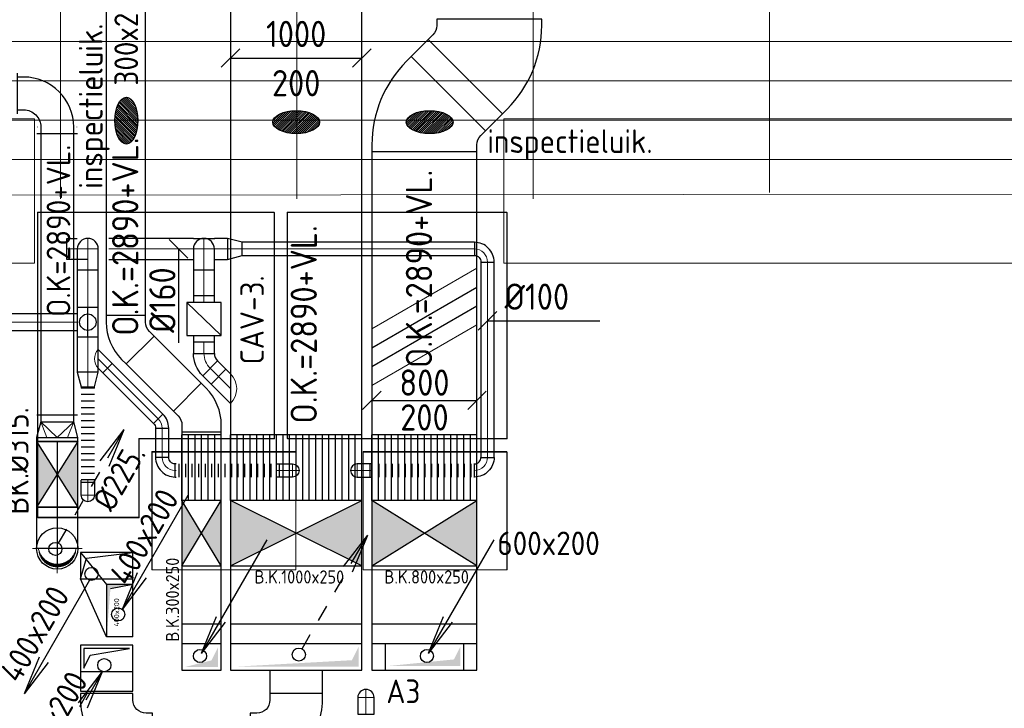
# Model space of a CAD drawing. Header units: millimetres. Extents: x -72425 to 38660, y 7096 to 51783.
# Tile 27 of 54: x -57711 to -50212, y 40208 to 45453. Entities that reach past the tile are written whole.
import ezdxf
from ezdxf.enums import TextEntityAlignment as Align

# ---------------------------------------------------------------- set-up
doc = ezdxf.new("R2010")
doc.units = ezdxf.units.MM
doc.header["$LTSCALE"] = 50
doc.set_wipeout_variables(frame=1)
for name, color, linetype in [('4plfd', 254, 'Continuous'), ('WL570---_RETOUR', 100, 'Continuous'), ('WL570---_TOEVOER', 200, 'Continuous'), ('WM570---_RETOUR', 2, 'Continuous'), ('WM570---_TOEVOER', 2, 'Continuous')]:
    doc.layers.add(name, color=color, linetype=linetype)
for name, color, linetype, lineweight in [('WL570---_BESTAAND-HARTLIJN', 161, 'Continuous', 0), ('WL570---_BESTAAND-MAATVOERING', 161, 'Continuous', 0), ('WL570---_BESTAAND-RETOUR', 140, 'Continuous', 0), ('WL570---_BESTAAND-TOEVOER', 180, 'Continuous', 0)]:
    doc.layers.add(name, color=color, linetype=linetype, lineweight=lineweight)
doc.styles.add('ISO', font='ISO', dxfattribs={"height": 162})
doc.styles.add('MAATVOERING', font='ISO')

# ---------------------------------------------------------------- blocks, each defined once
blk = doc.blocks.new('A$C33D74301')
at = {"color": 8, "linetype": 'Continuous', "lineweight": 13}
for p, q in [((-54000, 6450), (-54000, -75)), ((-52200, 6450), (-52200, -75)), ((-50400, 6450), (-50400, -75)), ((-48600, 6450), (-48600, -25)), ((-68325, 1125), (0, 1125)), ((-68325, 825), (0, 825)), ((-68325, 525), (0, 525)), ((-68325, 225), (-32550.2, 225)), ((-32550, -24.8), (-68324.7, -62.2)), ((-54174.8, -175), (-52373.8, -175)), ((-54174.8, -2500), (-54174.8, -175)), ((-54174.8, -2500), (-54174.8, -175)), ((-54174.8, -175), (-52373.8, -175)), ((-52373.8, -175), (-52373.8, -1900)), ((-52373.8, -175), (-52373.8, -1900)), ((-52273.8, -1900), (-52273.8, -175)), ((-52273.8, -175), (-50599.8, -175)), ((-52273.8, -1900), (-52273.8, -175)), ((-52273.8, -175), (-50599.8, -175)), ((-50599.8, -175), (-50599.8, -1900)), ((-50599.8, -175), (-50599.8, -1900)), ((-52373.8, -1900), (-53403.8, -1900)), ((-53403.8, -1900), (-53403.8, -2500)), ((-52373.8, -1900), (-53403.8, -1900)), ((-53403.8, -1900), (-53403.8, -2500)), ((-50599.8, -1900), (-52273.8, -1900)), ((-50599.8, -1900), (-52273.8, -1900)), ((-53303.8, -2900), (-53303.8, -2000)), ((-53303.8, -2000), (-52207.9, -2000)), ((-53303.8, -2000), (-53303.8, -2900)), ((-52207.9, -2000), (-53303.8, -2000)), ((-52207.9, -2000), (-52207.9, -2900)), ((-52207.9, -2900), (-52207.9, -2000)), ((-51695.7, -2900), (-51695.7, -2000)), ((-51695.7, -2000), (-50599.8, -2000)), ((-51695.7, -2000), (-51695.7, -2900)), ((-50599.8, -2000), (-51695.7, -2000)), ((-50599.8, -2900), (-50599.8, -2000)), ((-50599.8, -2900), (-50599.8, -2000)), ((-53403.8, -2500), (-54174.8, -2500)), ((-53403.8, -2500), (-54174.8, -2500)), ((-52207.9, -2900), (-53303.8, -2900)), ((-53303.8, -2900), (-52207.9, -2900)), ((-50599.8, -2900), (-51695.7, -2900)), ((-51695.7, -2900), (-50599.8, -2900))]:
    blk.add_line(p, q, dxfattribs=at)
at = {"layer": '4plfd', "linetype": 'Continuous', "lineweight": 13, "flags": 128}
for points in [[(-54171.9, -178), (-52370.9, -178), (-52370.9, -1903), (-53400.9, -1903), (-53400.9, -2503), (-54171.9, -2503)], [(-54171.9, -178), (-52370.9, -178), (-52370.9, -1903), (-53400.9, -1903), (-53400.9, -2503), (-54171.9, -2503)], [(-52270.9, -178), (-52270.9, -1903), (-50596.9, -1903), (-50596.9, -178)]]:
    blk.add_lwpolyline(points, close=True, dxfattribs=at)
at = {"layer": '4plfd', "linetype": 'Continuous', "lineweight": 13}
for points in [[(-53300.9, -2003), (-52207.9, -2003), (-52207.9, -2900), (-53300.9, -2900)], [(-51695.7, -2003), (-50596.9, -2003), (-50596.9, -2900), (-51695.7, -2900)]]:
    blk.add_lwpolyline(points, close=True, dxfattribs=at)
at = {"color": 8, "linetype": 'Continuous', "lineweight": 5}
blk.add_wipeout([(-51149.8, -15311.7), (-51096.2, -15452.6), (-51040.1, -15592.5), (-50981.6, -15731.3), (-50920.6, -15869.1), (-50857.1, -16005.8), (-50791.2, -16141.3), (-50723, -16275.6), (-50652.3, -16408.7), (-50579.3, -16540.6), (-50504, -16671.1), (-50426.4, -16800.2), (-50346.5, -16928), (-50264.3, -17054.3), (-50179.9, -17179.1), (-50093.3, -17302.5), (-50004.5, -17424.2), (-49913.6, -17544.4), (-49820.5, -17662.9), (-49725.4, -17779.8), (-49628.2, -17894.9), (-49528.9, -18008.3), (-49427.7, -18119.9), (-49324.5, -18229.7), (-49219.4, -18337.7), (-49112.3, -18443.8), (-49003.4, -18547.9), (-48892.7, -18650.1), (-48780.2, -18750.3), (-48665.9, -18848.5), (-48549.9, -18944.7), (-48432.1, -19038.8), (-48312.8, -19130.7), (-48191.8, -19220.6), (-48069.2, -19308.3), (-47945.1, -19393.7), (-47819.5, -19477), (-47692.5, -19558), (-47564, -19636.8), (-47434.2, -19713.2), (-47303, -19787.4), (-47170.5, -19859.2), (-47036.7, -19928.6), (-46901.8, -19995.7), (-46765.7, -20060.3), (-46628.4, -20122.5), (-46490.1, -20182.3), (-46350.7, -20239.6), (-46210.4, -20294.4), (-46069, -20346.7), (-45926.8, -20396.5), (-45783.7, -20443.7), (-45639.8, -20488.4), (-45495.1, -20530.6), (-45349.7, -20570.1), (-45203.6, -20607.1), (-45056.9, -20641.5), (-44909.6, -20673.2), (-44761.8, -20702.4), (-44613.4, -20728.9), (-44464.7, -20752.8), (-44315.5, -20774), (-44165.9, -20792.6), (-44016.1, -20808.5), (-43866, -20821.7), (-43751.9, -20829.9), (-43637.7, -20836.6), (-43523.4, -20841.8), (-43409.1, -20845.4), (-43294.7, -20847.4), (-43180.4, -20847.9), (-43066, -20846.9), (-42951.6, -20844.3), (-42837.3, -20840.2), (-42723.1, -20834.5), (-42608.9, -20827.3), (-42494.9, -20818.6), (-42381, -20808.3), (-42267.2, -20796.5), (-42153.6, -20783.1), (-42040.2, -20768.2), (-41927, -20751.8), (-41814, -20733.8), (-41701.3, -20714.4), (-41588.9, -20693.4), (-41476.7, -20670.9), (-41364.9, -20646.8), (-41253.4, -20621.3), (-41142.3, -20594.3), (-41031.5, -20565.7), (-40921.1, -20535.7), (-40811.2, -20504.2), (-40701.6, -20471.2), (-40592.6, -20436.7), (-40484, -20400.8), (-40375.9, -20363.4), (-40268.3, -20324.5), (-40161.3, -20284.2), (-40054.8, -20242.5), (-39948.9, -20199.3), (-39843.6, -20154.7), (-39738.8, -20108.6), (-39634.8, -20061.2), (-39531.3, -20012.4), (-39428.6, -19962.1), (-39326.5, -19910.5), (-39225.1, -19857.5), (-39124.5, -19803.2), (-39024.6, -19747.5), (-38925.5, -19690.4), (-38827.1, -19632), (-38729.5, -19572.3), (-38632.8, -19511.3), (-38536.9, -19449), (-38441.8, -19385.4), (-38347.6, -19320.5), (-38254.3, -19254.3), (-38161.9, -19186.9), (-38070.4, -19118.2), (-37979.9, -19048.4), (-37890.3, -18977.3), (-37801.6, -18905), (-37714, -18831.5), (-37627.3, -18756.8), (-37541.7, -18681), (-37457.1, -18604), (-37373.5, -18525.9), (-37291, -18446.6), (-37209.6, -18366.3), (-36993.2, -18141.7), (-36785.1, -17909.3), (-36585.8, -17669.4), (-36395.4, -17422.3), (-36214.2, -17168.4), (-36042.5, -16908), (-35880.5, -16641.4), (-35728.4, -16369.1), (-35586.4, -16091.3), (-35454.8, -15808.6), (-35333.7, -15521.1), (-35223.2, -15229.4), (-35123.5, -14933.8), (-35034.8, -14634.8), (-34957.2, -14332.7), (-34890.7, -14027.9), (-34835.5, -13720.9), (-34791.6, -13412.1), (-34759.1, -13101.9), (-34738, -12790.7), (-34728.5, -12478.9), (-34730.4, -12167), (-34743.8, -11855.3), (-34768.6, -11544.4), (-34804.9, -11234.6), (-34852.5, -10926.3), (-34911.5, -10620), (-34981.7, -10316.1), (-35063, -10015), (-35155.4, -9717), (-35258.7, -9422.7), (-35372.7, -9132.4), (-35497.3, -8846.4), (-35632.4, -8565.3), (-35777.8, -8289.3), (-35933.2, -8018.8), (-36098.4, -7754.2), (-36273.3, -7495.9), (-36457.5, -7244.3), (-36650.9, -6999.5), (-36853.2, -6762.1), (-37064.1, -6532.2), (-37283.3, -6310.3), (-37510.5, -6096.6), (-37745.4, -5891.4), (-37987.8, -5695), (-38237.1, -5507.6), (-38493.3, -5329.6), (-38755.7, -5161.1), (-39024.3, -5002.3), (-39298.4, -4853.6), (-39577.9, -4715), (-39862.3, -4586.9), (-40151.2, -4469.2), (-40444.2, -4362.3), (-40741, -4266.3), (-41041.1, -4181.2), (-41344.1, -4107.3), (-41649.7, -4044.5), (-41957.3, -3993.1), (-42266.7, -3953), (-42577.3, -3924.3), (-42888.7, -3907), (-43200.6, -3901.3), (-43361.7, -3902.8), (-43522.7, -3907.4), (-43683.6, -3915.1), (-43844.4, -3925.8), (-44004.9, -3939.6), (-44165.1, -3956.5), (-44325, -3976.3), (-44484.5, -3999.2), (-44643.5, -4025.2), (-44801.9, -4054.1), (-44959.8, -4086.1), (-45117.1, -4121), (-45273.7, -4159), (-45429.5, -4199.9), (-45584.5, -4243.7), (-45738.7, -4290.5), (-45891.9, -4340.3), (-46044.2, -4392.9), (-46195.4, -4448.4), (-46345.6, -4506.8), (-46494.6, -4568), (-46642.4, -4632), (-46789, -4698.8), (-46934.3, -4768.4), (-47078.3, -4840.8), (-47220.8, -4915.9), (-47361.9, -4993.6), (-47501.5, -5074.1), (-47639.5, -5157.1), (-47775.9, -5242.8), (-47910.7, -5331.1), (-48043.8, -5421.9), (-48175.1, -5515.2), (-48304.6, -5611), (-48432.3, -5709.3), (-48558.1, -5809.9), (-48682, -5912.9), (-48803.8, -6018.3), (-48923.7, -6125.9), (-49041.5, -6235.9), (-49157.2, -6348), (-49270.7, -6462.3), (-49382, -6578.7), (-49491.1, -6697.3), (-49597.9, -6817.9), (-49702.4, -6940.5), (-49804.6, -7065), (-49904.4, -7191.5), (-50001.8, -7319.9), (-50096.7, -7450.1), (-50189.1, -7582), (-50278.9, -7715.7), (-50366.3, -7851.1), (-50451, -7988.1), (-50533.1, -8126.7), (-50612.6, -8266.9), (-50689.4, -8408.5), (-50763.5, -8551.5), (-50834.9, -8696), (-50903.5, -8841.7), (-50969.3, -8988.8), (-51032.3, -9137.1), (-51092.5, -9286.5), (-51149.8, -9437.1)], dxfattribs=at)
at = {"color": 8, "linetype": 'Continuous', "lineweight": 5, "flags": 128}
blk.add_lwpolyline([(-51149.8, -15311.7, 0.292157), (-43866, -20821.7, 0.219499), (-37209.6, -18366.3, 0.66815), (-43200.6, -3901.3, 0.313808), (-51149.8, -9437.1, 0.313808)], format="xyb", dxfattribs=at)
at = {"color": 8, "linetype": 'Continuous', "lineweight": 13}
blk.add_arc((-43200.2, -12374.9), 8480, 229.53957, 130.89337, dxfattribs=at)
blk = doc.blocks.new('KARH')
for p, q in [((1, 0.5), (0, 0.5)), ((0, -0.5), (1, -0.5))]:
    blk.add_line(p, q)
at = {"invisible_edges": 15}
blk.add_3dface([(0, 0.5), (0, -0.5), (1, -0.5), (1, 0.5)], dxfattribs=at)
blk = doc.blocks.new('VBO10002000005090-0')
at = {"layer": 'WL570---_RETOUR'}
blk.add_line((-500, 150), (500, 150), dxfattribs=at)
blk.add_lwpolyline([(-500, 0), (500, 0), (500, 350), (-500, 350)], close=True, dxfattribs=at)
for points in [[(-475, 175), (-425, 275), (-475, 325)], [(-425, 275), (475, 325), (-475, 325)]]:
    blk.add_solid(points, dxfattribs=at)
blk = doc.blocks.new('VBO30020000050901-100S')
blk.add_line((-150, 150), (150, 150))
blk.add_lwpolyline([(-150, 0), (150, 0), (150, 350), (-150, 350)], close=True)
at = {"layer": 'WL570---_TOEVOER'}
for points in [[(-125, 175), (-75, 275), (-125, 325)], [(-75, 275), (125, 325), (-125, 325)]]:
    blk.add_solid(points, dxfattribs=at)
blk = doc.blocks.new('MVLINE')
blk.add_line((35.4, -35.4), (-35.4, 35.4))
blk = doc.blocks.new('VBK100025000050000')
at = {"layer": 'WL570---_RETOUR'}
for p, q in [((0, -500), (500, 500)), ((0, 500), (500, -500))]:
    blk.add_line(p, q, dxfattribs=at)
blk.add_lwpolyline([(0, -500), (500, -500), (500, 500), (0, 500)], close=True, dxfattribs=at)
for points in [[(0, 500), (500, 500), (250, 0)], [(0, -500), (500, -500), (250, 0)]]:
    blk.add_solid(points, dxfattribs=at)
blk = doc.blocks.new('VV310002501000200-0')
at = {"layer": 'WL570---_RETOUR'}
for p, q in [((0, 500), (500, 500)), ((0, -500), (0, 500)), ((0, 450), (500, 450)), ((500, -500), (500, 500)), ((0, 400), (500, 400)), ((0, 350), (500, 350)), ((0, 300), (500, 300)), ((0, 250), (500, 250)), ((0, 200), (500, 200)), ((0, 150), (500, 150)), ((0, 100), (500, 100)), ((0, 50), (500, 50)), ((0, 0), (500, 0)), ((0, -50), (500, -50)), ((0, -100), (500, -100)), ((0, -150), (500, -150)), ((0, -200), (500, -200)), ((0, -250), (500, -250)), ((0, -300), (500, -300)), ((0, -350), (500, -350)), ((0, -400), (500, -400)), ((0, -450), (500, -450)), ((0, -500), (500, -500))]:
    blk.add_line(p, q, dxfattribs=at)
blk = doc.blocks.new('VBK80025000050000')
at = {"layer": 'WL570---_TOEVOER'}
for p, q in [((0, -400), (500, 400)), ((0, 400), (500, -400))]:
    blk.add_line(p, q, dxfattribs=at)
blk.add_lwpolyline([(0, -400), (500, -400), (500, 400), (0, 400)], close=True, dxfattribs=at)
for points in [[(0, 400), (500, 400), (250, 0)], [(0, -400), (500, -400), (250, 0)]]:
    blk.add_solid(points, dxfattribs=at)
blk = doc.blocks.new('010')
at = {"layer": 'WL570---_RETOUR'}
for p, q in [((3.417, 6.704), (5.25, 9.093)), ((4, 6.928), (5.25, 9.093)), ((4.098, 6.311), (5.25, 9.093)), ((2.75, 4.763), (3.375, 5.846)), ((1.5, 2.598), (2.125, 3.681)), ((0.25, 0.433), (0.875, 1.516))]:
    blk.add_line(p, q, dxfattribs=at)
blk.add_circle((0, 0), 0.5, dxfattribs=at)
blk = doc.blocks.new('VV380025080020005000GO')
at = {"layer": 'WL570---_TOEVOER'}
for p, q in [((0, 400), (500, 400)), ((0, -400), (0, 400)), ((500, -400), (500, 400)), ((0, 350), (500, 350)), ((0, 300), (500, 300)), ((0, 250), (500, 250)), ((0, 200), (500, 200)), ((0, 150), (500, 150)), ((0, 100), (500, 100)), ((0, 50), (500, 50)), ((0, 0), (500, 0)), ((0, -50), (500, -50)), ((0, -100), (500, -100)), ((0, -150), (500, -150)), ((0, -200), (500, -200)), ((0, -250), (500, -250)), ((0, -300), (500, -300)), ((0, -350), (500, -350)), ((0, -400), (500, -400))]:
    blk.add_line(p, q, dxfattribs=at)
blk = doc.blocks.new('VBK30020000050000')
at = {"layer": 'WL570---_TOEVOER'}
for p, q in [((0, -150), (500, 150)), ((0, 150), (500, -150))]:
    blk.add_line(p, q, dxfattribs=at)
blk.add_lwpolyline([(0, -150), (500, -150), (500, 150), (0, 150)], close=True, dxfattribs=at)
for points in [[(0, 150), (500, 150), (250, 0)], [(0, -150), (500, -150), (250, 0)]]:
    blk.add_solid(points, dxfattribs=at)
blk = doc.blocks.new('VV330025030020005000GO')
at = {"layer": 'WL570---_TOEVOER'}
for p, q in [((0, 150), (500, 150)), ((0, -150), (0, 150)), ((500, -150), (500, 150)), ((0, 100), (500, 100)), ((0, 50), (500, 50)), ((0, 0), (500, 0)), ((0, -50), (500, -50)), ((0, -100), (500, -100)), ((0, -150), (500, -150))]:
    blk.add_line(p, q, dxfattribs=at)
blk = doc.blocks.new('VBO30020000050451-100')
blk.add_lwpolyline([(-150, -153.6), (150, -153.6), (150, -103.6, 0.198912), (32.8, 179.3), (-2.5, 214.6), (-214.6, 2.5), (-179.3, -32.8, -0.198912), (-150, -103.6)], format="xyb", close=True)
blk = doc.blocks.new('OBO10000090ZE')
blk.add_lwpolyline([(-50, 0), (50, 0), (50, 100, 1), (-50, 100)], format="xyb", close=True)
at = {"layer": 'WL570---_BESTAAND-HARTLIJN'}
for points in [[(0, 0), (0, 150)], [(-50, 100), (50, 100)]]:
    blk.add_lwpolyline(points, dxfattribs=at)
blk = doc.blocks.new('KARO')
for p, q in [((1, 0.5), (0, 0.5)), ((0, -0.5), (1, -0.5))]:
    blk.add_line(p, q)
at = {"invisible_edges": 15}
blk.add_3dface([(0, 0.5), (0, -0.5), (1, -0.5), (1, 0.5)], dxfattribs=at)
at = {"layer": 'WL570---_BESTAAND-HARTLIJN'}
blk.add_line((0, 0), (1, 0), dxfattribs=at)
blk = doc.blocks.new('OBO10000090R')
blk.add_lwpolyline([(150, -100, 0.414214), (0, 50), (0, -50, -0.414214), (50, -100)], format="xyb", close=True)
at = {"invisible_edges": 15}
for points in [[(8.7, -50.8), (26, 47.7), (0, 50), (0, -50)], [(17.1, -53), (51.3, 41), (26, 47.7), (8.7, -50.8)], [(25, -56.7), (75, 29.9), (51.3, 41), (17.1, -53)], [(32.1, -61.7), (96.4, 14.9), (75, 29.9), (25, -56.7)], [(38.3, -67.9), (114.9, -3.6), (96.4, 14.9), (32.1, -61.7)], [(43.3, -75), (129.9, -25), (114.9, -3.6), (38.3, -67.9)], [(47, -82.9), (141, -48.7), (129.9, -25), (43.3, -75)], [(49.2, -91.3), (147.7, -74), (141, -48.7), (47, -82.9)], [(50, -100), (150, -100), (147.7, -74), (49.2, -91.3)]]:
    blk.add_3dface(points, dxfattribs=at)
at = {"layer": 'WL570---_BESTAAND-HARTLIJN'}
blk.add_arc((0, -100), 100, 0, 90, dxfattribs=at)
blk = doc.blocks.new('FLLINE100')
blk.add_line((0, -50), (0, 50))
blk = doc.blocks.new('OEX1000077100')
at = {"rotation": 179.9999999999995}
for p in [(50, 0), (100, 0), (150, 0), (200, 0), (250, 0), (300, 0), (350, 0), (400, 0), (450, 0), (500, 0), (550, 0), (600, 0), (650, 0), (700, 0), (750, 0)]:
    blk.add_blockref('FLLINE100', p, dxfattribs=at)
blk = doc.blocks.new('OZA4500160045L')
blk.add_lwpolyline([(-113.1, 0), (-148.5, 35.4), (-35.4, 148.5), (113.1, 0)])
at = {"layer": 'WL570---_BESTAAND-HARTLIJN'}
blk.add_line((0, 0), (-91.9, 91.9), dxfattribs=at)
at = {"layer": 'WL570---_BESTAAND-RETOUR'}
blk.add_arc((0, 113.1), 160, 225, 315, dxfattribs=at)
blk = doc.blocks.new('OBO16000045H')
blk.add_lwpolyline([(80, -66.3, 0.198912), (9.7, 103.4), (-103.4, -9.7, -0.198912), (-80, -66.3)], format="xyb", close=True)
at = {"invisible_edges": 15}
for points in [[(-98.7, -14.9), (23.9, 88), (9.7, 103.4), (-103.4, -9.7)], [(-94.5, -20.4), (36.6, 71.4), (23.9, 88), (-98.7, -14.9)], [(-90.7, -26.3), (47.8, 53.7), (36.6, 71.4), (-94.5, -20.4)], [(-87.5, -32.5), (57.5, 35.2), (47.8, 53.7), (-90.7, -26.3)], [(-84.8, -38.9), (65.5, 15.8), (57.5, 35.2), (-87.5, -32.5)], [(-82.7, -45.6), (71.8, -4.2), (65.5, 15.8), (-84.8, -38.9)], [(-81.2, -52.4), (76.4, -24.6), (71.8, -4.2), (-82.7, -45.6)], [(-80.3, -59.3), (79.1, -45.4), (76.4, -24.6), (-81.2, -52.4)], [(-80, -66.3), (80, -66.3), (79.1, -45.4), (-80.3, -59.3)]]:
    blk.add_3dface(points, dxfattribs=at)
at = {"layer": 'WL570---_BESTAAND-HARTLIJN'}
blk.add_arc((-160, -66.3), 160, 0, 45, dxfattribs=at)
blk = doc.blocks.new('VBX1601600016025000')
for points in [[(50, 80), (0, 80), (0, -80), (50, -80)], [(300, -80), (350, -80), (350, 80), (300, 80)]]:
    blk.add_lwpolyline(points)
blk.add_lwpolyline([(50, -130), (300, -130), (300, 130), (50, 130)], close=True)
at = {"layer": 'WL570---_BESTAAND-HARTLIJN'}
blk.add_line((300, 0), (350, 0), dxfattribs=at)
at = {"layer": 'WL570---_BESTAAND-TOEVOER'}
blk.add_line((50, -130), (300, 130), dxfattribs=at)
blk = doc.blocks.new('OSV16010001110G')
blk.add_lwpolyline([(0, -80), (112, -50), (112, 50), (0, 80)], close=True)
at = {"layer": 'WL570---_BESTAAND-HARTLIJN'}
blk.add_line((0, 0), (112, 0), dxfattribs=at)
blk = doc.blocks.new('OBO10000090H')
blk.add_lwpolyline([(50, -100, 0.414214), (-100, 50), (-100, -50, -0.414214), (-50, -100)], format="xyb", close=True)
at = {"invisible_edges": 15}
for points in [[(-91.3, -50.8), (-74, 47.7), (-100, 50), (-100, -50)], [(-82.9, -53), (-48.7, 41), (-74, 47.7), (-91.3, -50.8)], [(-75, -56.7), (-25, 29.9), (-48.7, 41), (-82.9, -53)], [(-67.9, -61.7), (-3.6, 14.9), (-25, 29.9), (-75, -56.7)], [(-61.7, -67.9), (14.9, -3.6), (-3.6, 14.9), (-67.9, -61.7)], [(-56.7, -75), (29.9, -25), (14.9, -3.6), (-61.7, -67.9)], [(-53, -82.9), (41, -48.7), (29.9, -25), (-56.7, -75)], [(-50.8, -91.3), (47.7, -74), (41, -48.7), (-53, -82.9)], [(-50, -100), (50, -100), (47.7, -74), (-50.8, -91.3)]]:
    blk.add_3dface(points, dxfattribs=at)
at = {"layer": 'WL570---_BESTAAND-HARTLIJN'}
blk.add_arc((-100, -100), 100, 0, 90, dxfattribs=at)
blk = doc.blocks.new('OBO16000090ZE')
blk.add_lwpolyline([(-80, 0), (80, 0), (80, 160, 1), (-80, 160)], format="xyb", close=True)
at = {"layer": 'WL570---_BESTAAND-HARTLIJN'}
for points in [[(0, 0), (0, 240)], [(-80, 160), (80, 160)]]:
    blk.add_lwpolyline(points, dxfattribs=at)
blk = doc.blocks.new('OZA1600100045R')
blk.add_lwpolyline([(70.7, 0), (106.1, 35.4), (35.4, 106.1), (-70.7, 0)])
at = {"layer": 'WL570---_BESTAAND-HARTLIJN'}
blk.add_line((0, 0), (70.7, 70.7), dxfattribs=at)
at = {"layer": 'WL570---_BESTAAND-RETOUR'}
blk.add_arc((0, 70.7), 100, 225, 315, dxfattribs=at)
blk = doc.blocks.new('OBO10000045H')
blk.add_lwpolyline([(50, -41.4, 0.198912), (6.1, 64.6), (-64.6, -6.1, -0.198912), (-50, -41.4)], format="xyb", close=True)
at = {"invisible_edges": 15}
for points in [[(-61.7, -9.3), (14.9, 55), (6.1, 64.6), (-64.6, -6.1)], [(-59, -12.7), (22.9, 44.6), (14.9, 55), (-61.7, -9.3)], [(-56.7, -16.4), (29.9, 33.6), (22.9, 44.6), (-59, -12.7)], [(-54.7, -20.3), (35.9, 22), (29.9, 33.6), (-56.7, -16.4)], [(-53, -24.3), (41, 9.9), (35.9, 22), (-54.7, -20.3)], [(-51.7, -28.5), (44.9, -2.6), (41, 9.9), (-53, -24.3)], [(-50.8, -32.7), (47.7, -15.4), (44.9, -2.6), (-51.7, -28.5)], [(-50.2, -37.1), (49.4, -28.3), (47.7, -15.4), (-50.8, -32.7)], [(-50, -41.4), (50, -41.4), (49.4, -28.3), (-50.2, -37.1)]]:
    blk.add_3dface(points, dxfattribs=at)
at = {"layer": 'WL570---_BESTAAND-HARTLIJN'}
blk.add_arc((-100, -41.4), 100, 0, 45, dxfattribs=at)
blk = doc.blocks.new('OBO16000090ZE_0')
blk.add_lwpolyline([(0, -80), (-160, -80), (-160, 80), (-80, 80)])
at = {"layer": 'WL570---_BESTAAND-HARTLIJN'}
blk.add_line((0, 0), (-160, 0), dxfattribs=at)
blk = doc.blocks.new('OTS16016012500Z')
blk.add_lwpolyline([(-112.5, -80), (112.5, -80), (112.5, 80), (-112.5, 80)], close=True)
at = {"layer": 'WL570---_RETOUR'}
blk.add_line((-112.5, 0), (112.5, 0), dxfattribs=at)
blk.add_circle((0, 0), 62.5, dxfattribs=at)
blk = doc.blocks.new('VBO80020000050451-100')
blk.add_lwpolyline([(-400, -257.1), (400, -257.1), (400, -207.1, 0.198912), (136.4, 429.3), (101, 464.6), (-464.6, -101), (-429.3, -136.4, -0.198912), (-400, -207.1)], format="xyb", close=True)
blk = doc.blocks.new('OBO12500090Z')
blk.add_lwpolyline([(-62.5, 0), (62.5, 0), (62.5, 125, 1), (-62.5, 125)], format="xyb", close=True)
at = {"layer": 'WL570---_BESTAAND-HARTLIJN'}
for points in [[(0, 0), (0, 187.5)], [(-62.5, 125), (62.5, 125)]]:
    blk.add_lwpolyline(points, dxfattribs=at)
blk = doc.blocks.new('VBO40020000050901-100')
blk.add_lwpolyline([(-200, -350), (200, -350), (200, -300, 0.414214), (-300, 200), (-350, 200), (-350, -200), (-300, -200, -0.414214), (-200, -300)], format="xyb", close=True)
blk = doc.blocks.new('VBO40020000050901-100Z')
at = {"layer": 'WL570---_RETOUR'}
for p, q in [((175, 325), (-175, 325)), ((-175, 325), (-175, 175)), ((-125, 275), (175, 325)), ((-175, 175), (-125, 275)), ((-200, 150), (200, 150))]:
    blk.add_line(p, q, dxfattribs=at)
blk.add_lwpolyline([(-200, 0), (200, 0), (200, 350), (-200, 350)], close=True, dxfattribs=at)
blk = doc.blocks.new('OBK3150050000')
at = {"layer": 'WL570---_RETOUR'}
for p, q in [((0, -157.5), (500, 157.5)), ((0, 157.5), (500, -157.5)), ((0, 0), (500, 0))]:
    blk.add_line(p, q, dxfattribs=at)
blk.add_lwpolyline([(0, -157.5), (500, -157.5), (500, 157.5), (0, 157.5)], close=True, dxfattribs=at)
blk.add_lwpolyline([(0, -157.5), (500, -157.5), (500, 157.5), (0, 157.5)], close=True, dxfattribs=at)
for points in [[(0, 157.5), (500, 157.5), (250, 0)], [(0, -157.5), (500, -157.5), (250, 0)]]:
    blk.add_solid(points, dxfattribs=at)
blk = doc.blocks.new('VRO2502500031520000-0')
for p, q in [((0, 155), (0, -155)), ((170, -157.5), (170, 157.5)), ((50, -125), (50, 125))]:
    blk.add_line(p, q)
blk.add_lwpolyline([(0, 125), (0, -125), (50, -125), (170, -157.5), (200, -157.5), (200, 157.5), (170, 157.5), (50, 125)], close=True)
at = {"layer": 'WL570---_BESTAAND-RETOUR'}
for p, q in [((50, 125), (170, 78.75)), ((50, -125), (170, -78.75))]:
    blk.add_line(p, q, dxfattribs=at)
blk.add_lwpolyline([(50, -125), (170, 0), (50, 125)], dxfattribs=at)
blk = doc.blocks.new('*X4')
for p, q in [((-0.38, 0.175), (-0.38, 0.245)), ((-0.37, 0.189), (-0.37, 0.26)), ((-0.36, 0.203), (-0.36, 0.273)), ((-0.35, 0.215), (-0.35, 0.286)), ((-0.34, 0.226), (-0.34, 0.298)), ((-0.33, 0.237), (-0.33, 0.309)), ((-0.32, 0.247), (-0.32, 0.319)), ((-0.31, 0.256), (-0.31, 0.329)), ((-0.3, 0.265), (-0.3, 0.338)), ((-0.29, 0.273), (-0.29, 0.347)), ((-0.28, 0.281), (-0.28, 0.355)), ((-0.27, 0.289), (-0.27, 0.363)), ((-0.26, 0.296), (-0.26, 0.37)), ((-0.25, 0.302), (-0.25, 0.377)), ((-0.24, 0.309), (-0.24, 0.383)), ((-0.23, 0.315), (-0.23, 0.389)), ((-0.22, 0.32), (-0.22, 0.395)), ((-0.21, 0.326), (-0.21, 0.4)), ((-0.2, 0.331), (-0.2, 0.405)), ((-0.19, 0.335), (-0.19, 0.41)), ((-0.18, 0.34), (-0.18, 0.415)), ((-0.17, 0.344), (-0.17, 0.419)), ((-0.16, 0.348), (-0.16, 0.423)), ((-0.15, 0.351), (-0.15, 0.426)), ((-0.14, 0.355), (-0.14, 0.43)), ((-0.13, 0.358), (-0.13, 0.433)), ((-0.12, 0.36), (-0.12, 0.436)), ((-0.11, 0.363), (-0.11, 0.439)), ((-0.1, 0.365), (-0.1, 0.441)), ((-0.09, 0.367), (-0.09, 0.443)), ((-0.08, 0.369), (-0.08, 0.445)), ((-0.07, 0.371), (-0.07, 0.447)), ((-0.06, 0.372), (-0.06, 0.448)), ((-0.05, 0.374), (-0.05, 0.449)), ((-0.04, 0.375), (-0.04, 0.45)), ((-0.03, 0.375), (-0.03, 0.451)), ((-0.02, 0.376), (-0.02, 0.452)), ((-0.01, 0.376), (-0.01, 0.452)), ((0, 0.376), (0, 0.452)), ((0.01, 0.376), (0.01, 0.452)), ((0.02, 0.376), (0.02, 0.452)), ((0.03, 0.375), (0.03, 0.451)), ((0.04, 0.375), (0.04, 0.45)), ((0.05, 0.374), (0.05, 0.449)), ((0.06, 0.372), (0.06, 0.448)), ((0.07, 0.371), (0.07, 0.447)), ((0.08, 0.369), (0.08, 0.445)), ((0.09, 0.367), (0.09, 0.443)), ((0.1, 0.365), (0.1, 0.441)), ((0.11, 0.363), (0.11, 0.439)), ((0.12, 0.36), (0.12, 0.436)), ((0.13, 0.358), (0.13, 0.433)), ((0.14, 0.355), (0.14, 0.43)), ((0.15, 0.351), (0.15, 0.426)), ((0.16, 0.348), (0.16, 0.423)), ((0.17, 0.344), (0.17, 0.419)), ((0.18, 0.34), (0.18, 0.415)), ((0.19, 0.335), (0.19, 0.41)), ((0.2, 0.331), (0.2, 0.405)), ((0.21, 0.326), (0.21, 0.4)), ((0.22, 0.32), (0.22, 0.395)), ((0.23, 0.315), (0.23, 0.389)), ((0.24, 0.309), (0.24, 0.383)), ((0.25, 0.302), (0.25, 0.377)), ((0.26, 0.296), (0.26, 0.37)), ((0.27, 0.289), (0.27, 0.363)), ((0.28, 0.281), (0.28, 0.355)), ((0.29, 0.273), (0.29, 0.347)), ((0.3, 0.265), (0.3, 0.338)), ((0.31, 0.256), (0.31, 0.329)), ((0.32, 0.247), (0.32, 0.319)), ((0.33, 0.237), (0.33, 0.309)), ((0.34, 0.226), (0.34, 0.298)), ((0.35, 0.215), (0.35, 0.286)), ((0.36, 0.203), (0.36, 0.273)), ((0.37, 0.189), (0.37, 0.26)), ((0.38, 0.175), (0.38, 0.245)), ((-0.45, 0.011), (-0.45, 0.044)), ((-0.44, 0.05), (-0.44, 0.104)), ((-0.43, 0.079), (-0.43, 0.14)), ((-0.42, 0.104), (-0.42, 0.167)), ((-0.41, 0.125), (-0.41, 0.191)), ((-0.4, 0.143), (-0.4, 0.211)), ((-0.39, 0.16), (-0.39, 0.229)), ((0.39, 0.16), (0.39, 0.229)), ((0.4, 0.143), (0.4, 0.211)), ((0.41, 0.125), (0.41, 0.191)), ((0.42, 0.104), (0.42, 0.167)), ((0.43, 0.079), (0.43, 0.14)), ((0.44, 0.05), (0.44, 0.104)), ((0.45, 0.011), (0.45, 0.044))]:
    blk.add_line(p, q)
blk = doc.blocks.new('KARODS')
blk.add_circle((0, 0), 0.5)
at = {"layer": 'WL570---_BESTAAND-HARTLIJN'}
for p, q in [((0, -0.6), (0, 0.6)), ((-0.6, 0), (0.6, 0))]:
    blk.add_line(p, q, dxfattribs=at)
at = {"layer": 'WL570---_BESTAAND-TOEVOER'}
blk.add_blockref('*X4', (0, 0), dxfattribs=at)
blk = doc.blocks.new('OBO31500090SH')
at = {"layer": 'WL570---_RETOUR'}
for p, q in [((0, -315), (0, 157.5)), ((-157.5, 0), (157.5, 0))]:
    blk.add_line(p, q, dxfattribs=at)
blk.add_lwpolyline([(-157.5, 0), (-157.5, -315), (157.5, -315), (157.5, 0)], dxfattribs=at)
at = {"layer": 'WL570---_RETOUR', "xscale": 315, "yscale": 315, "zscale": 315}
blk.add_blockref('KARODS', (0, 0), dxfattribs=at)
blk = doc.blocks.new('UISO')
for p, q in [((0, 0.18), (1, 0.7574)), ((0, 0), (1, 0.5774))]:
    blk.add_line(p, q)
at = {"layer": 'WL570---_BESTAAND-TOEVOER'}
for p, q in [((0, 0.36), (1, 0.9374)), ((0, -0.18), (1, 0.3974))]:
    blk.add_line(p, q, dxfattribs=at)
blk = doc.blocks.new('VBO2502502502505050-1')
for p, q in [((-305, 155), (-305, -155)), ((-155, -305), (155, -305))]:
    blk.add_line(p, q)
blk.add_lwpolyline([(-125, -305), (125, -305), (125, -255, 0.414214), (-255, 125), (-305, 125), (-305, -125), (-255, -125, -0.414214), (-125, -255)], format="xyb", close=True)

msp = doc.modelspace()

# ---------------------------------------------------------------- block references
at = {"layer": 'WM570---_TOEVOER'}
msp.add_blockref('A$C33D74301', (-3400.3, 44163.1), dxfattribs=at)

# ---------------------------------------------------------------- next in the draw order: hatches: boundary and pattern name
at = {"layer": 'WL570---_RETOUR'}
h = msp.add_hatch(dxfattribs=at)
h.set_pattern_fill('ANSI31', color=256, scale=3.5, style=0)
h.set_pattern_definition([(45, (-52948.713, 25576.863), (-7.857724, 7.857724), [])])
edge = h.paths.add_edge_path()
edge.add_ellipse((-55605, 44672.8), major_axis=(-178.4, 0), ratio=0.489711, start_angle=0, end_angle=360)
at = {"layer": 'WL570---_TOEVOER'}
h = msp.add_hatch(dxfattribs=at)
h.set_pattern_fill('ANSI31', color=256, scale=3.5, angle=90, style=0)
h.set_pattern_definition([(135, (-37802.554, 47340.799), (-7.857724, -7.857724), [])])
edge = h.paths.add_edge_path()
edge.add_ellipse((-56898.5, 44684.5), major_axis=(0, -178.4), ratio=0.489711, start_angle=0, end_angle=360)
h = msp.add_hatch(dxfattribs=at)
h.set_pattern_fill('ANSI31', color=256, scale=3.5, style=0)
h.set_pattern_definition([(45, (-51932.631, 25576.863), (-7.857724, 7.857724), [])])
edge = h.paths.add_edge_path()
edge.add_ellipse((-54588.9, 44672.8), major_axis=(-178.4, 0), ratio=0.489711, start_angle=0, end_angle=360)

# ---------------------------------------------------------------- next in the draw order: linework, layer by layer
at = {"layer": 'WL570---_BESTAAND-MAATVOERING'}
for p, q in [((-72173, 44698), (-57599.3, 44698)), ((-57599.3, 43598), (-57599.3, 44698)), ((-54023.9, 43598), (-54023.9, 44698)), ((-54023.9, 44698), (-3084.7, 44698)), ((-72173, 43598), (-57599.3, 43598)), ((-54023.9, 43598), (-3084.7, 43598))]:
    msp.add_line(p, q, dxfattribs=at)
at = {"layer": 'WL570---_RETOUR'}
for p, q in [((-56388.7, 43787.4), (-56224.4, 43787.4)), ((-57264, 40250.4), (-57080.7, 40489.4)), ((-57205.7, 40272.9), (-57080.7, 40489.4)), ((-57195.9, 40211.1), (-57080.7, 40489.4)), ((-57254.3, 40221.9), (-57191.8, 40330.2))]:
    msp.add_line(p, q, dxfattribs=at)
msp.add_circle((-57067, 40537), 50, dxfattribs=at)
msp.add_ellipse((-55605, 44672.8), major_axis=(-178.4, 0), ratio=0.489711, dxfattribs=at)
at = {"layer": 'WL570---_TOEVOER'}
for p, q in [((-56431.6, 41827.9), (-56931.6, 40961.9)), ((-55829.3, 41492.4), (-56329.3, 40626.4)), ((-54100.7, 41492.4), (-54600.7, 40626.4)), ((-56848.9, 41393.9), (-57248.9, 41393.9)), ((-57248.9, 41393.9), (-57248.9, 41193.9)), ((-57248.9, 41393.9), (-57048.9, 41151.8)), ((-57248.9, 41193.9), (-57203, 41352.2)), ((-57203, 41352.2), (-56848.9, 41393.9)), ((-56848.9, 40751.8), (-56848.9, 41393.9)), ((-57178.4, 41184.2), (-57678.4, 40318.1)), ((-57248.9, 41193.9), (-56848.9, 41193.9)), ((-57048.9, 40751.8), (-57248.9, 41193.9)), ((-56816.4, 41240.1), (-56931.6, 40961.9)), ((-56748.3, 41200.8), (-56931.6, 40961.9)), ((-57048.9, 41151.8), (-57048.9, 40751.8)), ((-56848.9, 41151.8), (-57048.9, 41151.8)), ((-56848.9, 41151.8), (-57020.4, 41118.5)), ((-56214, 40904.6), (-56329.3, 40626.4)), ((-54485.5, 40904.6), (-54600.7, 40626.4)), ((-56146, 40865.3), (-56329.3, 40626.4)), ((-54417.4, 40865.3), (-54600.7, 40626.4)), ((-56848.9, 40751.8), (-57048.9, 40751.8)), ((-54228.3, 40699.4), (-55028.3, 40699.4)), ((-54328.3, 40699.4), (-54928.3, 40699.4)), ((-57563.2, 40596.4), (-57678.4, 40318.1)), ((-57495.1, 40557.1), (-57678.4, 40318.1))]:
    msp.add_line(p, q, dxfattribs=at)
msp.add_lwpolyline([(-54228.3, 40849.4), (-55028.3, 40849.4), (-55028.3, 40499.4), (-54228.3, 40499.4)], close=True, dxfattribs=at)
msp.add_lwpolyline([(-54928.3, 40699.4), (-54928.3, 40499.4), (-54328.3, 40499.4), (-54328.3, 40699.4)], dxfattribs=at)
for centre in [(-57164.8, 41231.8), (-56961.6, 40923.2), (-56338.1, 40606.4), (-54609.6, 40606.4)]:
    msp.add_circle(centre, 50, dxfattribs=at)
for centre, major_axis in [((-56898.5, 44684.5), (0, -178.4)), ((-54588.9, 44672.8), (-178.4, 0))]:
    msp.add_ellipse(centre, major_axis=major_axis, ratio=0.489711, dxfattribs=at)
for points in [[(-57048.9, 40751.8), (-57020.4, 41118.5), (-57048.9, 41151.8)], [(-57020.4, 41118.5), (-56848.9, 41151.8), (-57048.9, 41151.8)], [(-54353.9, 40680.3), (-54403.9, 40580.3), (-54353.9, 40530.3)], [(-54403.9, 40580.3), (-54903.9, 40530.3), (-54353.9, 40530.3)]]:
    msp.add_solid(points, dxfattribs=at)
at = {"layer": 'WM570---_RETOUR'}
for points in [[(-56105.5, 45161.4), (-55105.5, 45161.4)], [(-56501.4, 43707.4), (-56501.4, 43617), (-56501.4, 42990.8)], [(-54147.8, 43160), (-54068.2, 43160), (-53292.4, 43160)]]:
    msp.add_lwpolyline(points, dxfattribs=at)
at = {"layer": 'WM570---_TOEVOER'}
msp.add_lwpolyline([(-55028.3, 42553.7), (-54228.3, 42553.7)], dxfattribs=at)

# ---------------------------------------------------------------- next in the draw order: block references
at = {"layer": 'WL570---_BESTAAND-MAATVOERING', "xscale": 2, "yscale": 2, "zscale": 2, "rotation": 90}
for p in [(-56105.5, 45161.4), (-55105.5, 45161.4)]:
    msp.add_blockref('MVLINE', p, dxfattribs=at)
at = {"layer": 'WL570---_BESTAAND-TOEVOER', "xscale": 2.918690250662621, "yscale": 300, "zscale": 200, "rotation": 270}
msp.add_blockref('KARH', (-57425.1, 44636.4), dxfattribs=at)
at = {"layer": 'WL570---_RETOUR'}
for name, p, xscale, yscale, zscale, rotation in [('KARH', (-55605.5, 40809.5), 7218.017667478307, 1000, 200, 90), ('KARH', (-57425.1, 42440.9), 2145.178891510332, 250, 250, 90), ('KARO', (-56735.8, 43707.4), 292.5767866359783, 160, 160, 179.9999999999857), ('KARO', (-56388.7, 43707.4), 347.1106708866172, 160, 160, 179.9999999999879), ('KARO', (-56129.2, 43707.4), 98.57889351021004, 160, 160, 180), ('KARO', (-56307.9, 43577.4), 228.4934793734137, 160, 160, 269.9999999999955), ('KARO', (-54147.8, 43607.4), 1487.816226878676, 100, 100, 269.999999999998), ('KARO', (-57192.5, 43261.6), 285.7518071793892, 160, 160, 89.99999999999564), ('KARO', (-57273.5, 43149.1), 44.248990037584, 125, 125, 180), ('KARO', (-57192.5, 42768.6), 267.9815423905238, 160, 160, 89.99999999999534), ('KARO', (-56307.9, 42998.8), 87.32533507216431, 160, 160, 269.9999999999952), ('KARO', (-57041.7, 42799.2), 546.0163072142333, 100, 100, 315.0000000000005), ('KARO', (-56197.4, 42734.7), -89.97041006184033, 160, 160, 314.9999999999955), ('KARO', (-57192.5, 42647.7), 8.910161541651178, 100, 100, 90), ('KARO', (-56626.4, 42342.4), 222.8016167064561, 100, 100, 269.9999999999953), ('KARO', (-56520.7, 42019.6), 5.66240195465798, 100, 100, 179.9999999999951), ('KARO', (-55733.1, 42019.6), -16.03765465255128, 100, 100, 359.9999999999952), ('KARO', (-54253.4, 42019.6), -5.66240195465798, 100, 100, 180), ('KARO', (-57192.5, 41930.7), -16.03765465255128, 100, 100, 269.9999999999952), ('KARH', (-55605.5, 40320.9), 177.7281168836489, 400, 200, 90)]:
    msp.add_blockref(name, p, dxfattribs=dict(at, xscale=xscale, yscale=yscale, zscale=zscale, rotation=rotation))
for name, p in [('VBO2502502502505050-1', (-57425.1, 44891.1)), ('OBO16000090ZE_0', (-57192.5, 43707.4)), ('OBO16000090ZE', (-57192.5, 43547.4)), ('OBO16000090ZE', (-56307.9, 43547.4)), ('OSV16010001110G', (-56129.2, 43707.4)), ('OBO10000090H', (-54147.8, 43707.4)), ('OBO10000045H', (-56626.4, 42383.8)), ('OEX1000077100', (-55025, 42019.6)), ('VBO40020000050901-100Z', (-57048.9, 40337.8)), ('OBO12500090Z', (-55074, 40164.6))]:
    msp.add_blockref(name, p, dxfattribs=at)
for name, p, xscale, yscale, zscale in [('KARO', (-57032.5, 43707.4), 4.120486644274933, 160, 160), ('KARO', (-56017.2, 43707.4), 1769.44262643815, 100, 100), ('KARO', (-58120.3, 43149.1), 570.1460997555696, 125, 125), ('KARO', (-57550.1, 43149.1), 250, 125, 125), ('010', (-57439.6, 41421.9), 100, 100, 100), ('KARO', (-55041, 42019.6), 16.03765465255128, 100, 100), ('010', (-55585.4, 40617.4), 100, 100, 100)]:
    msp.add_blockref(name, p, dxfattribs=dict(at, xscale=xscale, yscale=yscale, zscale=zscale))
for name, p, rotation in [('VBX1601600016025000', (-56307.9, 42998.8), 89.9999999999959), ('OTS16016012500Z', (-57192.5, 43149.1), 89.99999999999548), ('OZA1600100045R', (-57112.5, 42869.9), 270), ('OSV16010001110G', (-57192.5, 42768.6), 270), ('VRO2502500031520000-0', (-57425.1, 42440.9), 270), ('OBK3150050000', (-57425.1, 42240.9), 270), ('VV310002501000200-0', (-55605.5, 41792.1), 90), ('OBO10000090R', (-56526.4, 42019.6), 179.9999999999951), ('OBO10000090ZE', (-55041, 42019.6), 89.99999999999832), ('VBK100025000050000', (-55605.5, 41292.1), 90), ('VBO10002000005090-0', (-55605.5, 40849.4), 180), ('VBO40020000050901-100', (-57048.9, 39970.9), 180), ('VBO40020000050901-100', (-55605.5, 39970.9), 270)]:
    msp.add_blockref(name, p, dxfattribs=dict(at, rotation=rotation))
at = {"layer": 'WL570---_RETOUR', "xscale": -1}
for name, p, rotation in [('OBO16000045H', (-56307.9, 42845.2), 44.99999999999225), ('OZA4500160045L', (-56105.5, 42642.8), 89.99999999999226), ('OEX1000077100', (-57192.5, 41897.5), 269.9999999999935), ('OBO10000090R', (-54247.8, 42019.6), 180), ('OEX1000077100', (-55749.2, 42019.6), 359.9999999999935), ('OBO10000090ZE', (-55733.1, 42019.6), 269.9999999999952), ('OBO10000090ZE', (-57192.5, 41930.7), 180)]:
    msp.add_blockref(name, p, dxfattribs=dict(at, rotation=rotation))
at = {"layer": 'WL570---_TOEVOER', "zscale": 200}
for p, xscale, yscale, rotation in [((-56901.9, 43198.8), 4421.351768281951, 300, 89.99999999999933), ((-54316.7, 45019.2), 183.5427890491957, 800, 225.0000000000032), ((-54628.3, 40792), 3658.553683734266, 800, 90), ((-56793.3, 42936.7), 508.0770710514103, 300, 315), ((-56325.5, 41792.1), 522.3466782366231, 300, 90), ((-56325.5, 40848.1), 925.4019071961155, 300, 90)]:
    msp.add_blockref('KARH', p, dxfattribs=dict(at, xscale=xscale, yscale=yscale, rotation=rotation))
at = {"layer": 'WL570---_TOEVOER'}
for name, p, rotation in [('VBO80020000050451-100', (-54134.9, 45201), 315.0000000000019), ('VBO80020000050451-100', (-54628.3, 44707.6), 135.0000000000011), ('VBO30020000050451-100', (-56901.9, 43045.3), 179.9999999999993), ('VV330025030020005000GO', (-56325.5, 41792.1), 90), ('VV380025080020005000GO', (-54628.3, 41792.1), 90), ('VBK30020000050000', (-56325.5, 41292.1), 90), ('VBK80025000050000', (-54628.3, 41292.1), 90), ('OBO31500090SH', (-57425.1, 41425.9), 180), ('VBO30020000050901-100S', (-56325.5, 40848.1), 180)]:
    msp.add_blockref(name, p, dxfattribs=dict(at, rotation=rotation))
at = {"layer": 'WL570---_TOEVOER', "xscale": 800, "yscale": 800, "zscale": 800}
msp.add_blockref('UISO', (-55028.3, 42810.8), dxfattribs=at)
at = {"layer": 'WL570---_TOEVOER'}
msp.add_blockref('VBO30020000050451-100', (-56325.5, 42468.8), dxfattribs=at)
at = {"layer": 'WM570---_RETOUR', "xscale": 2, "yscale": 2, "zscale": 2}
for p, rotation in [((-56501.4, 43707.4), 179.9999999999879), ((-54147.8, 43160), 89.99999999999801)]:
    msp.add_blockref('MVLINE', p, dxfattribs=dict(at, rotation=rotation))
at = {"layer": 'WM570---_TOEVOER', "xscale": 2, "yscale": 2, "zscale": 2, "rotation": 90}
for p in [(-55028.3, 42553.7), (-54228.3, 42553.7)]:
    msp.add_blockref('MVLINE', p, dxfattribs=at)

# ---------------------------------------------------------------- next in the draw order: texts
at = {"layer": 'WM570---_RETOUR', "style": 'MAATVOERING'}
for s, p in [('1000', (-55605.5, 45244.7)), ('200', (-55605.5, 44869.7))]:
    msp.add_text(s, height=200, dxfattribs=at).set_placement(p, align=Align.CENTER)
at = {"layer": 'WM570---_RETOUR'}
for s, rotation, style, p in [('O.K=2890+VL.', 90, 'ISO', (-57326, 43189.7)), ('CAV-3.', 90, 'MAATVOERING', (-55851.4, 42827.4)), ('BK.%%c315.', 90, 'ISO', (-57644, 41682.7)), ('%%c225.', 60, 'ISO', (-57007.6, 41694.5)), ('400x200', 60, 'ISO', (-57576.6, 39739.4))]:
    msp.add_text(s, height=180, rotation=rotation, dxfattribs=dict(at, style=style)).set_placement(p)
at = {"layer": 'WM570---_RETOUR', "style": 'MAATVOERING'}
msp.add_text('O.K.=2890+VL.', height=200, rotation=90, dxfattribs=at).set_placement((-55447.5, 43132.5), align=Align.CENTER)
msp.add_text('%%c160', height=200, rotation=90, dxfattribs=at).set_placement((-56524.5, 43567), align=Align.RIGHT)
at = {"layer": 'WM570---_RETOUR'}
for s, height, style, p in [('%%c100', 200, 'MAATVOERING', (-54018.2, 43243.4)), ('B.K.1000x250', 100, 'MAATVOERING', (-55922.6, 41158.6)), ('A3', 180, 'ISO', (-54918.6, 40247.7))]:
    msp.add_text(s, height=height, dxfattribs=dict(at, style=style)).set_placement(p)
at = {"layer": 'WM570---_TOEVOER'}
for s, height, rotation, style, p in [('300x200', 180, 90, 'ISO', (-56809.9, 44951.1)), ('inspectieluik.', 180, 90, 'MAATVOERING', (-57080, 44164.8)), ('400x200', 180, 60, 'ISO', (-56883.5, 41129.1)), ('B.K.300x250', 100, 90, 'MAATVOERING', (-56497.5, 40716)), ('400x200', 180, 60, 'ISO', (-57716.6, 40390)), ('400x200', 40, 90, 'ISO', (-56953.3, 40830.6))]:
    msp.add_text(s, height=height, rotation=rotation, dxfattribs=dict(at, style=style)).set_placement(p)
at = {"layer": 'WM570---_TOEVOER', "style": 'MAATVOERING'}
for p in [(-56807.3, 43801.7), (-54570, 43555.5)]:
    msp.add_text('O.K.=2890+VL.', height=200, rotation=90, dxfattribs=at).set_placement(p, align=Align.CENTER)
at = {"layer": 'WM570---_TOEVOER'}
for s, height, style, p in [('inspectieluik.', 180, 'MAATVOERING', (-54150, 44437.7)), ('600x200', 180, 'ISO', (-54073.3, 41374.7)), ('B.K.800x250', 100, 'MAATVOERING', (-54933.7, 41158.6))]:
    msp.add_text(s, height=height, dxfattribs=dict(at, style=style)).set_placement(p)
at = {"layer": 'WM570---_TOEVOER', "style": 'MAATVOERING'}
for s, p in [('800', (-54628.3, 42589)), ('200', (-54628.3, 42323.8))]:
    msp.add_text(s, height=200, dxfattribs=at).set_placement(p, align=Align.CENTER)

doc.saveas('drawing.dxf')
